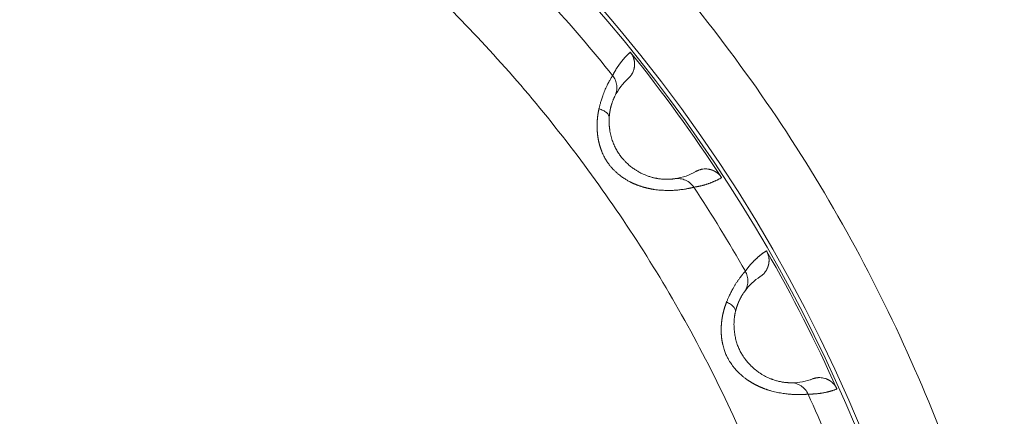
# Model space of a CAD drawing. Header units: millimetres. Extents: x 51337 to 61814, y -21781 to -12277.
# Tile 242 of 256: x 59270 to 59296, y -20698 to -20688. Entities that reach past the tile are written whole.
import ezdxf

# ---------------------------------------------------------------- set-up
doc = ezdxf.new("R2010")
doc.units = ezdxf.units.MM
doc.header["$LTSCALE"] = 0.3175
doc.layers.add('1轮廓实线层', color=7, linetype='Continuous', lineweight=18)

msp = doc.modelspace()

# ---------------------------------------------------------------- linework, layer by layer
at = {"layer": '1轮廓实线层'}
for p, q in [((59287.56041, -20692.22667), (59287.46738, -20692.24328)), ((59288.00532, -20692.05486), (59287.951, -20692.08507)), ((59289.621, -20694.82001), (59289.67624, -20694.78271)), ((59289.26495, -20695.17569), (59289.26523, -20695.17529)), ((59290.56609, -20697.5421), (59290.47158, -20697.54399)), ((59291.03155, -20697.44216), (59290.97192, -20697.46391))]:
    msp.add_line(p, q, dxfattribs=at)
for radius, start, end in [(117.32051, 300.7584308, 103.5504853), (40, 288.773642, 251.226405), (39.90067, 289.520584, 109.999747)]:
    msp.add_arc((59255.29339, -20713.97664), radius, start, end, dxfattribs=at)
for points, degree, knots in [([(59255.29339, -20663.97664), (59256.8034, -20663.97664), (59258.31341, -20664.04509), (59261.32105, -20664.31834), (59262.81868, -20664.52313), (59265.78926, -20665.06737), (59267.26222, -20665.40682), (59270.17137, -20666.21761), (59271.60758, -20666.68893), (59274.43144, -20667.7596), (59275.81911, -20668.35894), (59278.53453, -20669.68071), (59279.86228, -20670.40314), (59282.44697, -20671.96518), (59283.7039, -20672.80478), (59286.13667, -20674.59426), (59287.31248, -20675.54414), (59289.57336, -20677.54639), (59290.65841, -20678.59876), (59292.72886, -20680.79735), (59293.71425, -20681.94358), (59295.57728, -20684.32048), (59296.45492, -20685.55116), (59298.09526, -20688.08688), (59298.85795, -20689.39192), (59300.26213, -20692.06565), (59300.90362, -20693.43434), (59302.06014, -20696.22415), (59302.57516, -20697.64527), (59303.47452, -20700.52827), (59303.85885, -20701.99016), (59304.49367, -20704.94271), (59304.74416, -20706.43337), (59305.10924, -20709.43125), (59305.22383, -20710.93847), (59305.31618, -20713.95708), (59305.29393, -20715.46848), (59305.11278, -20718.48307), (59304.95388, -20719.98626), (59304.50072, -20722.9721), (59304.20647, -20724.45474), (59303.48502, -20727.38733), (59303.05783, -20728.83727), (59302.07401, -20731.69256), (59301.51738, -20733.0979), (59300.27925, -20735.85247), (59299.59776, -20737.20168), (59298.11549, -20739.83293), (59297.31472, -20741.11495), (59295.60046, -20743.60129), (59294.68698, -20744.80561), (59292.75479, -20747.12665), (59291.7361, -20748.24337), (59289.60184, -20750.38008), (59288.48628, -20751.40006), (59286.16745, -20753.3349), (59284.96418, -20754.24976), (59282.47981, -20755.96686), (59281.1987, -20756.7691), (59278.56916, -20758.25438), (59277.22072, -20758.93742), (59274.46758, -20760.1787), (59273.06287, -20760.73694), (59270.20872, -20761.72403), (59268.75927, -20762.15288), (59267.29339, -20762.51529)], 3, [0, 0, 0, 0, 0.03125, 0.03125, 0.0625, 0.0625, 0.09375, 0.09375, 0.125, 0.125, 0.15625, 0.15625, 0.1875, 0.1875, 0.21875, 0.21875, 0.25, 0.25, 0.28125, 0.28125, 0.3125, 0.3125, 0.34375, 0.34375, 0.375, 0.375, 0.40625, 0.40625, 0.4375, 0.4375, 0.46875, 0.46875, 0.5, 0.5, 0.53125, 0.53125, 0.5625, 0.5625, 0.59375, 0.59375, 0.625, 0.625, 0.65625, 0.65625, 0.6875, 0.6875, 0.71875, 0.71875, 0.75, 0.75, 0.78125, 0.78125, 0.8125, 0.8125, 0.84375, 0.84375, 0.875, 0.875, 0.90625, 0.90625, 0.9375, 0.9375, 0.96875, 0.96875, 1, 1, 1, 1]), ([(59267.29339, -20754.11934), (59268.48559, -20753.76295), (59269.6619, -20753.35342), (59271.97343, -20752.4313), (59273.10863, -20751.91873), (59275.32894, -20750.79459), (59276.41404, -20750.18304), (59278.52551, -20748.8658), (59279.55189, -20748.16012), (59281.53778, -20746.66022), (59282.49729, -20745.86602), (59284.34185, -20744.19537), (59285.22689, -20743.31894), (59286.91547, -20741.49079), (59287.71902, -20740.53908), (59289.23824, -20738.56794), (59289.95391, -20737.5485), (59291.29172, -20735.45), (59291.91384, -20734.37093), (59293.05962, -20732.16171), (59293.58326, -20731.03156), (59294.52791, -20728.72916), (59294.94892, -20727.5569), (59295.68496, -20725.17957), (59295.99999, -20723.9745), (59296.52157, -20721.54111), (59296.72813, -20720.31279), (59297.03112, -20717.84265), (59297.12756, -20716.60082), (59297.20956, -20714.11351), (59297.19512, -20712.86803), (59297.05548, -20710.38328), (59296.93028, -20709.14403), (59296.57009, -20706.68157), (59296.33512, -20705.45837), (59295.75726, -20703.03772), (59295.41437, -20701.84028), (59294.62342, -20699.48066), (59294.17534, -20698.31848), (59293.17757, -20696.03859), (59292.62786, -20694.92089), (59291.43118, -20692.73883), (59290.7842, -20691.67447), (59289.39811, -20689.60755), (59288.65899, -20688.60498), (59287.09448, -20686.66959), (59286.26909, -20685.73676), (59284.53857, -20683.94826), (59283.63345, -20683.09257), (59281.75066, -20681.46514), (59280.77299, -20680.69339), (59278.75286, -20679.23995), (59277.7104, -20678.55825), (59275.56895, -20677.29032), (59274.46997, -20676.70408), (59272.22419, -20675.63173), (59271.07741, -20675.1456), (59268.74513, -20674.27733), (59267.55963, -20673.89518), (59265.15934, -20673.23787), (59263.94455, -20672.96272), (59261.4953, -20672.52159), (59260.26084, -20672.35562), (59257.78205, -20672.13418), (59256.53772, -20672.07871), (59255.29339, -20672.07871)], 3, [0, 0, 0, 0, 0.03125, 0.03125, 0.0625, 0.0625, 0.09375, 0.09375, 0.125, 0.125, 0.15625, 0.15625, 0.1875, 0.1875, 0.21875, 0.21875, 0.25, 0.25, 0.28125, 0.28125, 0.3125, 0.3125, 0.34375, 0.34375, 0.375, 0.375, 0.40625, 0.40625, 0.4375, 0.4375, 0.46875, 0.46875, 0.5, 0.5, 0.53125, 0.53125, 0.5625, 0.5625, 0.59375, 0.59375, 0.625, 0.625, 0.65625, 0.65625, 0.6875, 0.6875, 0.71875, 0.71875, 0.75, 0.75, 0.78125, 0.78125, 0.8125, 0.8125, 0.84375, 0.84375, 0.875, 0.875, 0.90625, 0.90625, 0.9375, 0.9375, 0.96875, 0.96875, 1, 1, 1, 1]), ([(59285.84345, -20689.56796), (59285.84667, -20689.56135), (59285.85313, -20689.54812), (59285.86303, -20689.52849), (59285.87312, -20689.50898), (59285.88341, -20689.48961), (59285.8939, -20689.47038), (59285.90458, -20689.45128), (59285.91546, -20689.43233), (59285.92654, -20689.4135), (59285.93781, -20689.39482), (59285.94929, -20689.37627), (59285.96096, -20689.35787), (59285.97284, -20689.33959), (59285.98491, -20689.32146), (59285.99718, -20689.30347), (59286.00966, -20689.28561), (59286.02233, -20689.26789), (59286.03521, -20689.25031), (59286.04828, -20689.23287), (59286.06156, -20689.21557), (59286.07504, -20689.19841), (59286.08872, -20689.18139), (59286.1026, -20689.16451), (59286.11669, -20689.14776), (59286.13098, -20689.13116), (59286.14547, -20689.1147), (59286.16016, -20689.09838), (59286.17506, -20689.0822), (59286.19016, -20689.06616), (59286.20547, -20689.05027), (59286.22098, -20689.03452), (59286.2367, -20689.0189), (59286.25262, -20689.00343), (59286.26875, -20688.98811), (59286.28507, -20688.97292), (59286.2961, -20688.96293), (59286.30163, -20688.95793)], 3, [0, 0, 0, 0, 0.02695909, 0.0540129, 0.08116142, 0.10840469, 0.13574271, 0.16317548, 0.19070304, 0.21832537, 0.24604251, 0.27385446, 0.30176123, 0.32976284, 0.35785929, 0.3860506, 0.41433678, 0.44271784, 0.47119379, 0.49976465, 0.52843042, 0.55719112, 0.58604675, 0.61499733, 0.64404287, 0.67318338, 0.70241887, 0.73174935, 0.76117484, 0.79069533, 0.82031085, 0.8500214, 0.87982699, 0.90972764, 0.93972335, 0.96981413, 1, 1, 1, 1]), ([(59286.30163, -20688.95793), (59286.35866, -20689.02867), (59286.41842, -20689.20981), (59286.4107, -20689.31151), (59286.40692, -20689.36129), (59286.39222, -20689.41186), (59286.35253, -20689.54843), (59286.24634, -20689.64398)], 2, [0, 0, 0, 0.25, 0.5, 0.5, 0.75, 0.75, 1, 1, 1]), ([(59285.84345, -20689.56796), (59285.8432, -20689.56824), (59285.8427, -20689.56882), (59285.84177, -20689.57), (59285.84066, -20689.57148), (59285.83934, -20689.57331), (59285.83779, -20689.57551), (59285.83599, -20689.57814), (59285.83392, -20689.58123), (59285.83156, -20689.58482), (59285.82888, -20689.58894), (59285.82587, -20689.59365), (59285.8225, -20689.59898), (59285.81876, -20689.60499), (59285.81462, -20689.61171), (59285.81007, -20689.61919), (59285.8051, -20689.62747), (59285.79968, -20689.63661), (59285.79085, -20689.65174), (59285.7769, -20689.67592), (59285.75552, -20689.7139), (59285.72864, -20689.76371), (59285.69842, -20689.82273), (59285.66745, -20689.88773), (59285.6385, -20689.95382), (59285.6112, -20690.0217), (59285.5879, -20690.08552), (59285.56843, -20690.14331), (59285.55241, -20690.19358), (59285.53805, -20690.24135), (59285.52528, -20690.28625), (59285.51402, -20690.32797), (59285.50417, -20690.36624), (59285.4956, -20690.40079), (59285.49031, -20690.42275), (59285.48785, -20690.433)], 3, [0, 0, 0, 0, 0.01071754, 0.02203092, 0.03393746, 0.04643449, 0.05951945, 0.07318978, 0.08744306, 0.1022769, 0.11768902, 0.1336772, 0.15023929, 0.1673732, 0.18507685, 0.20334818, 0.22218509, 0.24158542, 0.26154691, 0.312327, 0.37160412, 0.4392434, 0.5150676, 0.58163483, 0.64470891, 0.70430254, 0.76044006, 0.80090573, 0.83825972, 0.87255911, 0.90385888, 0.93221013, 0.95765864, 0.98024414, 1, 1, 1, 1]), ([(59285.84345, -20689.56796), (59285.87133, -20689.60278), (59285.8956, -20689.64279), (59285.92317, -20689.70824), (59285.9309, -20689.73093), (59285.94305, -20689.77745), (59285.94746, -20689.80127), (59285.95279, -20689.8493), (59285.95369, -20689.8735), (59285.95203, -20689.92153), (59285.94946, -20689.94535), (59285.93689, -20690.01519), (59285.92197, -20690.05949), (59285.90238, -20690.09949)], 3, [0, 0, 0, 0, 0.25, 0.25, 0.375, 0.375, 0.5, 0.5, 0.625, 0.625, 0.75, 0.75, 1, 1, 1, 1]), ([(59285.75347, -20690.65083), (59285.75378, -20690.64663), (59285.75441, -20690.63824), (59285.75546, -20690.62587), (59285.75659, -20690.6137), (59285.75779, -20690.60174), (59285.75906, -20690.58999), (59285.76039, -20690.57844), (59285.76179, -20690.56709), (59285.76325, -20690.55594), (59285.76476, -20690.545), (59285.76632, -20690.53425), (59285.76793, -20690.52369), (59285.76958, -20690.51333), (59285.77127, -20690.50317), (59285.77299, -20690.49319), (59285.77475, -20690.4834), (59285.77654, -20690.4738), (59285.77836, -20690.46438), (59285.7802, -20690.45515), (59285.78206, -20690.44609), (59285.78394, -20690.43722), (59285.78584, -20690.42852), (59285.78775, -20690.42), (59285.78967, -20690.41166), (59285.7916, -20690.40348), (59285.79353, -20690.39547), (59285.79547, -20690.38764), (59285.79741, -20690.37996), (59285.79936, -20690.37246), (59285.8013, -20690.36511), (59285.80323, -20690.35792), (59285.80516, -20690.35089), (59285.80709, -20690.34402), (59285.809, -20690.3373), (59285.81091, -20690.33073), (59285.8128, -20690.32432), (59285.81468, -20690.31805), (59285.81655, -20690.31192), (59285.8184, -20690.30594), (59285.82023, -20690.30011), (59285.82205, -20690.29441), (59285.82385, -20690.28885), (59285.82563, -20690.28343), (59285.82738, -20690.27814), (59285.82912, -20690.27298), (59285.83083, -20690.26795), (59285.83527, -20690.25508), (59285.84297, -20690.23364), (59285.85416, -20690.20456), (59285.86632, -20690.17516), (59285.87651, -20690.15228), (59285.88424, -20690.13577), (59285.88959, -20690.12474), (59285.89383, -20690.11624), (59285.89709, -20690.10984), (59285.8995, -20690.10517), (59285.90123, -20690.1018), (59285.90201, -20690.10023), (59285.90238, -20690.09949)], 3, [0, 0, 0, 0, 0.0114008, 0.02273719, 0.03401028, 0.04522103, 0.05637026, 0.06745862, 0.07848665, 0.08945476, 0.10036322, 0.11121222, 0.12200185, 0.13273207, 0.1434028, 0.15401386, 0.16456498, 0.17505584, 0.18548607, 0.19585522, 0.20616281, 0.21640828, 0.22659108, 0.23671057, 0.2467661, 0.256757, 0.26668254, 0.27654199, 0.28633461, 0.29605961, 0.30571622, 0.31530363, 0.32482104, 0.33426763, 0.34364258, 0.35294507, 0.36217427, 0.37132935, 0.38040949, 0.38941387, 0.39834166, 0.40719205, 0.41596423, 0.42465739, 0.43327074, 0.44180349, 0.45025487, 0.45862409, 0.50771784, 0.5670267, 0.63689681, 0.71769997, 0.76814187, 0.81534828, 0.85922966, 0.8997056, 0.93670309, 0.97015512, 1, 1, 1, 1]), ([(59285.48785, -20690.433), (59285.48662, -20690.43856), (59285.48416, -20690.44964), (59285.48065, -20690.46638), (59285.47727, -20690.48315), (59285.47403, -20690.49996), (59285.47093, -20690.51682), (59285.46798, -20690.53371), (59285.46517, -20690.55063), (59285.4625, -20690.56759), (59285.45998, -20690.58458), (59285.4576, -20690.60159), (59285.45536, -20690.61864), (59285.45327, -20690.63571), (59285.45132, -20690.6528), (59285.44952, -20690.66991), (59285.44786, -20690.68704), (59285.44635, -20690.70419), (59285.44498, -20690.72135), (59285.44376, -20690.73853), (59285.44269, -20690.75571), (59285.44176, -20690.77291), (59285.44098, -20690.79011), (59285.44034, -20690.80732), (59285.43986, -20690.82453), (59285.43952, -20690.84174), (59285.43933, -20690.85895), (59285.43928, -20690.87616), (59285.43939, -20690.89336), (59285.43964, -20690.91055), (59285.44005, -20690.92774), (59285.4406, -20690.94491), (59285.4413, -20690.96207), (59285.44215, -20690.97921), (59285.44315, -20690.99634), (59285.44431, -20691.01345), (59285.44561, -20691.03053), (59285.44706, -20691.04759), (59285.44867, -20691.06463), (59285.45042, -20691.08164), (59285.45233, -20691.09862), (59285.45439, -20691.11557), (59285.4566, -20691.13248), (59285.45896, -20691.14936), (59285.46147, -20691.1662), (59285.46414, -20691.183), (59285.46696, -20691.19976), (59285.46993, -20691.21648), (59285.47306, -20691.23315), (59285.47634, -20691.24977), (59285.47977, -20691.26634), (59285.48336, -20691.28286), (59285.4871, -20691.29933), (59285.491, -20691.31574), (59285.49505, -20691.3321), (59285.49925, -20691.34839), (59285.50362, -20691.36463), (59285.50813, -20691.3808), (59285.5128, -20691.39691), (59285.51763, -20691.41294), (59285.52261, -20691.42891), (59285.52775, -20691.44481), (59285.53305, -20691.46064), (59285.5385, -20691.47639), (59285.54411, -20691.49206), (59285.54988, -20691.50765), (59285.5558, -20691.52317), (59285.57585, -20691.57403), (59285.61187, -20691.65434), (59285.66813, -20691.75639), (59285.72428, -20691.84193), (59285.77801, -20691.91237), (59285.827, -20691.96936), (59285.87532, -20692.02077), (59285.92464, -20692.06885), (59285.9771, -20692.11522), (59286.02779, -20692.15631), (59286.07615, -20692.19249), (59286.12169, -20692.22418), (59286.164, -20692.25172), (59286.20273, -20692.27546), (59286.2376, -20692.29569), (59286.26837, -20692.31269), (59286.29485, -20692.3267), (59286.31688, -20692.33794), (59286.33435, -20692.34656), (59286.34716, -20692.35272), (59286.36031, -20692.35886), (59286.37544, -20692.36562), (59286.39412, -20692.37381), (59286.4129, -20692.38181), (59286.43178, -20692.38964), (59286.45075, -20692.39728), (59286.4698, -20692.40474), (59286.48895, -20692.41202), (59286.50818, -20692.41912), (59286.52749, -20692.42603), (59286.54687, -20692.43276), (59286.56633, -20692.43931), (59286.58586, -20692.44566), (59286.60546, -20692.45183), (59286.62512, -20692.45782), (59286.64484, -20692.46361), (59286.66462, -20692.46922), (59286.68445, -20692.47463), (59286.70434, -20692.47986), (59286.72428, -20692.48489), (59286.74427, -20692.48972), (59286.76432, -20692.49436), (59286.78441, -20692.4988), (59286.80455, -20692.50305), (59286.82473, -20692.50709), (59286.84496, -20692.51093), (59286.86523, -20692.51457), (59286.88552, -20692.51802), (59286.90583, -20692.52126), (59286.94598, -20692.52727), (59287.00572, -20692.53482), (59287.08386, -20692.54194), (59287.16051, -20692.54652), (59287.23507, -20692.54893), (59287.30715, -20692.54949), (59287.37662, -20692.5483), (59287.42785, -20692.54645), (59287.46657, -20692.54419), (59287.49781, -20692.54186), (59287.53958, -20692.53814), (59287.59052, -20692.53265), (59287.64831, -20692.52518), (59287.70308, -20692.51685), (59287.74766, -20692.50925), (59287.77791, -20692.50371), (59287.8, -20692.49963), (59287.81799, -20692.49637), (59287.83495, -20692.4931), (59287.85037, -20692.49001), (59287.86434, -20692.48709), (59287.87692, -20692.48436), (59287.88819, -20692.48182), (59287.89823, -20692.47947), (59287.9071, -20692.47731), (59287.91489, -20692.47534), (59287.92166, -20692.47355), (59287.9275, -20692.47193), (59287.93247, -20692.47048), (59287.93664, -20692.46917), (59287.94009, -20692.46801), (59287.94288, -20692.46698), (59287.94507, -20692.46606), (59287.94676, -20692.46524), (59287.94753, -20692.46474), (59287.94791, -20692.4645)], 3, [0, 0, 0, 0, 0.00396949, 0.00792271, 0.01186003, 0.01578181, 0.01968837, 0.02358008, 0.02745725, 0.0313202, 0.03516926, 0.03900472, 0.04282688, 0.04663604, 0.05043246, 0.05421644, 0.05798822, 0.06174807, 0.06549624, 0.06923297, 0.07295849, 0.07667303, 0.08037682, 0.08407006, 0.08775297, 0.09142573, 0.09508856, 0.09874162, 0.10238511, 0.1060192, 0.10964406, 0.11325986, 0.11686675, 0.12046488, 0.1240544, 0.12763547, 0.1312082, 0.13477275, 0.13832923, 0.14187778, 0.14541851, 0.14895154, 0.15247698, 0.15599495, 0.15950555, 0.16300889, 0.16650507, 0.1699942, 0.17347637, 0.1769517, 0.18042028, 0.18388221, 0.18733759, 0.19078653, 0.1942291, 0.19766542, 0.20109558, 0.20451967, 0.20793779, 0.21135004, 0.21475652, 0.21815732, 0.22155254, 0.22494229, 0.22832666, 0.23170577, 0.23507971, 0.2384486, 0.26502367, 0.28858213, 0.30926629, 0.32719576, 0.34242456, 0.35495638, 0.37010786, 0.38432111, 0.39758013, 0.40987007, 0.42117585, 0.43148202, 0.44077334, 0.44903524, 0.45625408, 0.46241746, 0.46751438, 0.47153548, 0.47447326, 0.47632223, 0.48054165, 0.48477243, 0.48901473, 0.4932687, 0.49753453, 0.50181238, 0.50610245, 0.51040495, 0.51472008, 0.51904808, 0.52338918, 0.52774365, 0.53211174, 0.53649376, 0.54088998, 0.54530077, 0.54972665, 0.55416822, 0.55862608, 0.56310086, 0.56759318, 0.57210371, 0.5766331, 0.58118203, 0.58575112, 0.59034034, 0.59494933, 0.59957776, 0.60422533, 0.622501, 0.6410032, 0.65970204, 0.67856197, 0.69757309, 0.71674304, 0.73607139, 0.74201651, 0.75161379, 0.76490258, 0.7819314, 0.80275304, 0.82690071, 0.84607373, 0.86019506, 0.86921539, 0.87888546, 0.88827987, 0.8973966, 0.90623394, 0.91479042, 0.92306479, 0.93105596, 0.93876294, 0.94618481, 0.95332069, 0.9601697, 0.96673093, 0.97300347, 0.97898633, 0.98467851, 0.99007894, 0.99518648, 1, 1, 1, 1]), ([(59285.75347, -20690.65083), (59285.75486, -20690.6316), (59285.74602, -20690.59024), (59285.69186, -20690.52718), (59285.60109, -20690.47185), (59285.52585, -20690.44411), (59285.48785, -20690.433)], 3, [0, 0, 0, 0, 0.24769377, 0.50189629, 0.75609882, 1, 1, 1, 1]), ([(59287.46063, -20692.2442), (59287.46001, -20692.24429), (59287.45874, -20692.24448), (59287.45643, -20692.24483), (59287.45371, -20692.24526), (59287.45052, -20692.24577), (59287.4468, -20692.24636), (59287.4425, -20692.24702), (59287.43757, -20692.24776), (59287.43194, -20692.24857), (59287.42247, -20692.24987), (59287.40764, -20692.25175), (59287.38523, -20692.25416), (59287.36266, -20692.25612), (59287.34075, -20692.25762), (59287.32007, -20692.25874), (59287.29647, -20692.25963), (59287.26976, -20692.26016), (59287.23979, -20692.26017), (59287.20643, -20692.25947), (59287.16957, -20692.25783), (59287.12873, -20692.25496), (59287.08442, -20692.25058), (59287.03728, -20692.24447), (59286.99738, -20692.23804), (59286.96458, -20692.23196), (59286.93772, -20692.22653), (59286.90529, -20692.21928), (59286.86715, -20692.20971), (59286.81204, -20692.19406), (59286.74463, -20692.17139), (59286.67059, -20692.14141), (59286.60716, -20692.11204), (59286.55431, -20692.0849), (59286.51187, -20692.06127), (59286.47961, -20692.04217), (59286.43593, -20692.01514), (59286.3721, -20691.97243), (59286.28879, -20691.90872), (59286.21478, -20691.84335), (59286.16374, -20691.79253), (59286.12609, -20691.75221), (59286.09291, -20691.71427), (59286.05684, -20691.66933), (59286.02375, -20691.62428), (59285.9922, -20691.57739), (59285.96199, -20691.52821), (59285.933, -20691.47629), (59285.90613, -20691.42329), (59285.88078, -20691.36798), (59285.85685, -20691.30976), (59285.83437, -20691.24799), (59285.81391, -20691.18351), (59285.79573, -20691.11648), (59285.78011, -20691.04707), (59285.77007, -20690.99084), (59285.76391, -20690.94859), (59285.76037, -20690.92087), (59285.75735, -20690.89324), (59285.75484, -20690.8657), (59285.75285, -20690.83828), (59285.75137, -20690.81098), (59285.75042, -20690.78383), (59285.74998, -20690.75683), (59285.75005, -20690.73), (59285.75065, -20690.70337), (59285.75174, -20690.6769), (59285.75289, -20690.65954), (59285.75347, -20690.65083)], 3, [0, 0, 0, 0, 0.00751197, 0.01531793, 0.02341576, 0.03180325, 0.04047812, 0.04943801, 0.0586804, 0.06820264, 0.07800187, 0.10242302, 0.12645154, 0.1500849, 0.16454662, 0.17970674, 0.19553419, 0.21199468, 0.22905127, 0.24666477, 0.26479462, 0.28340031, 0.30295506, 0.32206645, 0.3407609, 0.34874699, 0.35858432, 0.37023099, 0.38363919, 0.39876451, 0.42719923, 0.45186305, 0.47298737, 0.49068842, 0.50502157, 0.51601498, 0.52368322, 0.55004226, 0.58294232, 0.61442482, 0.63503837, 0.64482133, 0.66180282, 0.67826906, 0.69423864, 0.7097287, 0.72673916, 0.74375908, 0.76078271, 0.77780123, 0.79613127, 0.81507832, 0.83464802, 0.8548515, 0.8757079, 0.89724898, 0.90566334, 0.91409053, 0.92253391, 0.93099722, 0.93948456, 0.94800046, 0.95654983, 0.96513801, 0.97377074, 0.9824542, 0.99119496, 1, 1, 1, 1]), ([(59288.66966, -20692.21725), (59288.6632, -20692.22096), (59288.6503, -20692.22836), (59288.6308, -20692.23919), (59288.61124, -20692.2498), (59288.59161, -20692.26016), (59288.57191, -20692.27028), (59288.55213, -20692.28017), (59288.53228, -20692.28981), (59288.51237, -20692.29922), (59288.49238, -20692.30839), (59288.47231, -20692.31733), (59288.45218, -20692.32602), (59288.43198, -20692.33448), (59288.4117, -20692.3427), (59288.39136, -20692.35069), (59288.37094, -20692.35844), (59288.35045, -20692.36596), (59288.3299, -20692.37324), (59288.30927, -20692.38029), (59288.28857, -20692.3871), (59288.2678, -20692.39368), (59288.24697, -20692.40002), (59288.22606, -20692.40613), (59288.20508, -20692.41201), (59288.18404, -20692.41766), (59288.16292, -20692.42307), (59288.14174, -20692.42826), (59288.12048, -20692.43321), (59288.09916, -20692.43793), (59288.07777, -20692.44242), (59288.0563, -20692.44668), (59288.03477, -20692.45071), (59288.01317, -20692.45451), (59287.9915, -20692.45808), (59287.96977, -20692.46143), (59287.95519, -20692.46348), (59287.94791, -20692.4645)], 3, [0, 0, 0, 0, 0.03018538, 0.06027571, 0.09027099, 0.12017124, 0.14997646, 0.17968667, 0.20930188, 0.23882209, 0.26824731, 0.29757756, 0.32681285, 0.35595319, 0.38499859, 0.41394906, 0.44280461, 0.47156525, 0.50023099, 0.52880184, 0.55727783, 0.58565894, 0.61394521, 0.64213663, 0.67023323, 0.698235, 0.72614198, 0.75395415, 0.78167155, 0.80929417, 0.83682204, 0.86425516, 0.89159354, 0.91883721, 0.94598616, 0.97304042, 1, 1, 1, 1]), ([(59288.66966, -20692.21725), (59288.6677, -20692.21429), (59288.66377, -20692.20835), (59288.65763, -20692.19958), (59288.65129, -20692.19092), (59288.64474, -20692.18236), (59288.63799, -20692.17393), (59288.63105, -20692.16562), (59288.6239, -20692.15744), (59288.61657, -20692.14941), (59288.60905, -20692.14152), (59288.60134, -20692.13379), (59288.59346, -20692.12622), (59288.5854, -20692.11881), (59288.57718, -20692.11158), (59288.5688, -20692.10452), (59288.56027, -20692.09765), (59288.55158, -20692.09097), (59288.54276, -20692.08448), (59288.5338, -20692.07819), (59288.52472, -20692.07211), (59288.51551, -20692.06623), (59288.50619, -20692.06056), (59288.49677, -20692.05511), (59288.48725, -20692.04987), (59288.47764, -20692.04486), (59288.46795, -20692.04006), (59288.45818, -20692.03549), (59288.44835, -20692.03114), (59288.43846, -20692.02702), (59288.42852, -20692.02312), (59288.41854, -20692.01946), (59288.40853, -20692.01602), (59288.39848, -20692.0128), (59288.38842, -20692.00981), (59288.37835, -20692.00705), (59288.36514, -20692.00372), (59288.34274, -20691.99879), (59288.30493, -20691.99276), (59288.24892, -20691.98919), (59288.19911, -20691.99248), (59288.16196, -20691.99842), (59288.14231, -20692.00236), (59288.1223, -20692.00722), (59288.10202, -20692.01305), (59288.08156, -20692.0199), (59288.06101, -20692.02777), (59288.04048, -20692.03672), (59288.02003, -20692.04668), (59288.00672, -20692.05414), (59288.00002, -20692.0579)], 3, [0, 0, 0, 0, 0.014049, 0.02814954, 0.04229821, 0.05649152, 0.07072592, 0.08499779, 0.09930344, 0.11363914, 0.1280011, 0.14238548, 0.15678841, 0.17120599, 0.18563428, 0.20006931, 0.21450713, 0.22894375, 0.24337519, 0.25779746, 0.2722066, 0.28659865, 0.30096968, 0.31531578, 0.32963309, 0.34391778, 0.35816606, 0.37237419, 0.38653851, 0.4006554, 0.41472131, 0.42873276, 0.44268635, 0.45657877, 0.47040677, 0.4841672, 0.497857, 0.52428196, 0.57481562, 0.64903161, 0.74569237, 0.77133401, 0.79774477, 0.82488068, 0.85269392, 0.88113292, 0.91014264, 0.93966484, 0.96963844, 1, 1, 1, 1]), ([(59287.46063, -20692.2442), (59287.50473, -20692.23793), (59287.55146, -20692.23743), (59287.62177, -20692.24706), (59287.64522, -20692.25197), (59287.6914, -20692.26523), (59287.71414, -20692.27358), (59287.75817, -20692.29348), (59287.77946, -20692.30504), (59287.81995, -20692.33097), (59287.83914, -20692.34533), (59287.89286, -20692.39178), (59287.92342, -20692.42722), (59287.94791, -20692.4645)], 3, [0, 0, 0, 0, 0.25, 0.25, 0.375, 0.375, 0.5, 0.5, 0.625, 0.625, 0.75, 0.75, 1, 1, 1, 1]), ([(59289.28569, -20694.64756), (59289.2899, -20694.64153), (59289.29835, -20694.62947), (59289.3112, -20694.61163), (59289.32422, -20694.59394), (59289.33741, -20694.57642), (59289.35078, -20694.55907), (59289.36431, -20694.54188), (59289.37803, -20694.52486), (59289.39191, -20694.508), (59289.40597, -20694.49131), (59289.42021, -20694.47479), (59289.43462, -20694.45843), (59289.44921, -20694.44224), (59289.46397, -20694.42622), (59289.4789, -20694.41037), (59289.49402, -20694.39468), (59289.50931, -20694.37916), (59289.52477, -20694.36381), (59289.54042, -20694.34863), (59289.55624, -20694.33362), (59289.57223, -20694.31878), (59289.58841, -20694.30411), (59289.60476, -20694.28961), (59289.62129, -20694.27528), (59289.638, -20694.26111), (59289.65489, -20694.24712), (59289.67196, -20694.2333), (59289.6892, -20694.21965), (59289.70663, -20694.20618), (59289.72423, -20694.19287), (59289.74202, -20694.17974), (59289.75999, -20694.16678), (59289.77813, -20694.15399), (59289.79646, -20694.14137), (59289.81496, -20694.12892), (59289.82741, -20694.12079), (59289.83365, -20694.11671)], 3, [0, 0, 0, 0, 0.02695909, 0.0540129, 0.08116142, 0.10840469, 0.13574271, 0.16317549, 0.19070304, 0.21832538, 0.24604252, 0.27385446, 0.30176124, 0.32976284, 0.35785929, 0.3860506, 0.41433678, 0.44271784, 0.4711938, 0.49976465, 0.52843042, 0.55719112, 0.58604675, 0.61499734, 0.64404288, 0.67318339, 0.70241888, 0.73174936, 0.76117484, 0.79069533, 0.82031085, 0.8500214, 0.87982699, 0.90972764, 0.93972335, 0.96981413, 1, 1, 1, 1]), ([(59289.83365, -20694.11671), (59289.87891, -20694.1955), (59289.9096, -20694.38376), (59289.88607, -20694.483), (59289.87455, -20694.53157), (59289.85212, -20694.57923), (59289.79156, -20694.7079), (59289.67172, -20694.78566)], 2, [0, 0, 0, 0.25, 0.5, 0.5, 0.75, 0.75, 1, 1, 1]), ([(59289.28569, -20694.64756), (59289.2854, -20694.6478), (59289.28481, -20694.64829), (59289.28371, -20694.64931), (59289.28238, -20694.65059), (59289.28079, -20694.65219), (59289.27892, -20694.65413), (59289.27673, -20694.65645), (59289.2742, -20694.65917), (59289.2713, -20694.66234), (59289.26801, -20694.666), (59289.2643, -20694.67018), (59289.26014, -20694.67492), (59289.2555, -20694.68026), (59289.25037, -20694.68625), (59289.24471, -20694.69293), (59289.2385, -20694.70033), (59289.23171, -20694.70851), (59289.22062, -20694.72207), (59289.20306, -20694.74378), (59289.17601, -20694.77794), (59289.14167, -20694.82294), (59289.10259, -20694.8765), (59289.06183, -20694.93586), (59289.0229, -20694.9966), (59288.98531, -20695.05938), (59288.95232, -20695.11877), (59288.92405, -20695.1728), (59288.90036, -20695.21994), (59288.87871, -20695.26488), (59288.85907, -20695.30723), (59288.84142, -20695.34667), (59288.8257, -20695.38293), (59288.81183, -20695.41572), (59288.80318, -20695.43658), (59288.79914, -20695.44632)], 3, [0, 0, 0, 0, 0.0107177, 0.02203123, 0.03393788, 0.04643501, 0.05952004, 0.07319044, 0.08744375, 0.10227761, 0.11768973, 0.13367789, 0.15023994, 0.16737379, 0.18507736, 0.20334859, 0.22218538, 0.24158557, 0.2615469, 0.31232616, 0.371603, 0.43924257, 0.5150676, 0.58163461, 0.64470863, 0.70430233, 0.76044006, 0.80090573, 0.83825972, 0.8725591, 0.90385887, 0.93221011, 0.95765863, 0.98024414, 1, 1, 1, 1]), ([(59289.28569, -20694.64756), (59289.30778, -20694.68631), (59289.32549, -20694.72962), (59289.34249, -20694.79858), (59289.34657, -20694.8222), (59289.35128, -20694.87005), (59289.35192, -20694.89427), (59289.34967, -20694.94253), (59289.34678, -20694.96658), (59289.33762, -20695.01376), (59289.33136, -20695.03689), (59289.30801, -20695.1039), (59289.28635, -20695.14531), (59289.26074, -20695.18176)], 3, [0, 0, 0, 0, 0.25, 0.25, 0.375, 0.375, 0.5, 0.5, 0.625, 0.625, 0.75, 0.75, 1, 1, 1, 1]), ([(59289.02742, -20695.70302), (59289.02839, -20695.69891), (59289.03032, -20695.69073), (59289.03329, -20695.67868), (59289.0363, -20695.66683), (59289.03936, -20695.65521), (59289.04245, -20695.6438), (59289.04558, -20695.6326), (59289.04874, -20695.62161), (59289.05192, -20695.61083), (59289.05512, -20695.60026), (59289.05834, -20695.58988), (59289.06158, -20695.57971), (59289.06483, -20695.56974), (59289.06809, -20695.55996), (59289.07136, -20695.55037), (59289.07463, -20695.54098), (59289.0779, -20695.53178), (59289.08116, -20695.52276), (59289.08443, -20695.51393), (59289.08768, -20695.50528), (59289.09093, -20695.49681), (59289.09416, -20695.48851), (59289.09738, -20695.4804), (59289.10058, -20695.47245), (59289.10377, -20695.46468), (59289.10693, -20695.45708), (59289.11007, -20695.44964), (59289.11319, -20695.44236), (59289.11628, -20695.43525), (59289.11935, -20695.4283), (59289.12239, -20695.4215), (59289.12539, -20695.41486), (59289.12837, -20695.40838), (59289.13131, -20695.40204), (59289.13422, -20695.39585), (59289.1371, -20695.38981), (59289.13993, -20695.38391), (59289.14274, -20695.37815), (59289.1455, -20695.37254), (59289.14822, -20695.36706), (59289.15091, -20695.36171), (59289.15355, -20695.3565), (59289.15616, -20695.35143), (59289.15872, -20695.34648), (59289.16124, -20695.34165), (59289.16372, -20695.33695), (59289.17011, -20695.32494), (59289.18108, -20695.30496), (59289.19668, -20695.27799), (59289.21329, -20695.25086), (59289.22693, -20695.22985), (59289.23715, -20695.21476), (59289.24416, -20695.20469), (59289.24968, -20695.19696), (59289.2539, -20695.19116), (59289.25701, -20695.18692), (59289.25925, -20695.18386), (59289.26026, -20695.18243), (59289.26074, -20695.18176)], 3, [0, 0, 0, 0, 0.0114003, 0.02273621, 0.03400884, 0.04521916, 0.05636797, 0.06745593, 0.07848358, 0.08945133, 0.10035946, 0.11120814, 0.12199747, 0.13272742, 0.1433979, 0.15400872, 0.16455962, 0.1750503, 0.18548036, 0.19584937, 0.20615683, 0.21640221, 0.22658493, 0.23670436, 0.24675987, 0.25675076, 0.26667632, 0.27653581, 0.2863285, 0.29605359, 0.30571031, 0.31529787, 0.32481544, 0.33426222, 0.34363739, 0.35294012, 0.36216959, 0.37132497, 0.38040543, 0.38941016, 0.39833832, 0.40718911, 0.41596172, 0.42465534, 0.43326917, 0.44180244, 0.45025435, 0.45862414, 0.50771855, 0.56702765, 0.63689757, 0.71770009, 0.76814214, 0.81534866, 0.85923008, 0.89970601, 0.93670342, 0.97015532, 1, 1, 1, 1]), ([(59288.79914, -20695.44632), (59288.79706, -20695.45161), (59288.7929, -20695.46218), (59288.78681, -20695.47816), (59288.78085, -20695.49419), (59288.77502, -20695.51029), (59288.76932, -20695.52646), (59288.76377, -20695.54268), (59288.75834, -20695.55895), (59288.75305, -20695.57528), (59288.7479, -20695.59167), (59288.74289, -20695.6081), (59288.73802, -20695.62459), (59288.73328, -20695.64112), (59288.72868, -20695.65769), (59288.72422, -20695.67431), (59288.71991, -20695.69097), (59288.71573, -20695.70767), (59288.71169, -20695.72441), (59288.7078, -20695.74119), (59288.70405, -20695.75799), (59288.70045, -20695.77483), (59288.69698, -20695.7917), (59288.69366, -20695.8086), (59288.69049, -20695.82552), (59288.68746, -20695.84246), (59288.68458, -20695.85943), (59288.68185, -20695.87642), (59288.67926, -20695.89343), (59288.67682, -20695.91045), (59288.67453, -20695.92748), (59288.67239, -20695.94453), (59288.6704, -20695.96159), (59288.66856, -20695.97865), (59288.66687, -20695.99573), (59288.66533, -20696.0128), (59288.66395, -20696.02988), (59288.66271, -20696.04696), (59288.66163, -20696.06404), (59288.66071, -20696.08111), (59288.65993, -20696.09818), (59288.65931, -20696.11524), (59288.65885, -20696.13229), (59288.65854, -20696.14934), (59288.65839, -20696.16636), (59288.6584, -20696.18337), (59288.65856, -20696.20037), (59288.65888, -20696.21734), (59288.65936, -20696.2343), (59288.66, -20696.25123), (59288.6608, -20696.26813), (59288.66176, -20696.28501), (59288.66288, -20696.30186), (59288.66416, -20696.31868), (59288.6656, -20696.33547), (59288.66721, -20696.35222), (59288.66898, -20696.36894), (59288.67091, -20696.38562), (59288.673, -20696.40226), (59288.67526, -20696.41885), (59288.67768, -20696.43541), (59288.68027, -20696.45191), (59288.68303, -20696.46837), (59288.68595, -20696.48478), (59288.68904, -20696.50114), (59288.69229, -20696.51744), (59288.69572, -20696.53369), (59288.70756, -20696.58706), (59288.73058, -20696.67202), (59288.77018, -20696.78162), (59288.81226, -20696.87489), (59288.85431, -20696.95286), (59288.89378, -20697.01681), (59288.93346, -20697.07516), (59288.97465, -20697.13036), (59289.01921, -20697.18436), (59289.06285, -20697.23287), (59289.10496, -20697.27618), (59289.14498, -20697.3146), (59289.18246, -20697.34842), (59289.217, -20697.37792), (59289.24828, -20697.40336), (59289.27601, -20697.42497), (59289.29997, -20697.44295), (59289.31997, -20697.45749), (59289.33587, -20697.46874), (59289.34756, -20697.47683), (59289.3596, -20697.48495), (59289.37348, -20697.49399), (59289.39064, -20697.50501), (59289.40794, -20697.51585), (59289.42536, -20697.52653), (59289.4429, -20697.53704), (59289.46056, -20697.5474), (59289.47833, -20697.55758), (59289.49621, -20697.5676), (59289.5142, -20697.57745), (59289.5323, -20697.58713), (59289.55049, -20697.59663), (59289.56879, -20697.60597), (59289.58718, -20697.61513), (59289.60566, -20697.62411), (59289.62423, -20697.63292), (59289.64289, -20697.64155), (59289.66163, -20697.65), (59289.68046, -20697.65827), (59289.69937, -20697.66636), (59289.71836, -20697.67427), (59289.73743, -20697.68198), (59289.75658, -20697.68951), (59289.7758, -20697.69686), (59289.79511, -20697.70401), (59289.81449, -20697.71097), (59289.83393, -20697.71773), (59289.85344, -20697.72431), (59289.87299, -20697.73069), (59289.9117, -20697.74291), (59289.96953, -20697.75971), (59290.04559, -20697.77897), (59290.12059, -20697.79548), (59290.19385, -20697.80952), (59290.26496, -20697.82135), (59290.33375, -20697.83104), (59290.38464, -20697.83723), (59290.42324, -20697.84105), (59290.45446, -20697.84364), (59290.49629, -20697.8465), (59290.54747, -20697.84904), (59290.60571, -20697.85071), (59290.66111, -20697.85105), (59290.70634, -20697.85052), (59290.73707, -20697.84978), (59290.75953, -20697.8492), (59290.77782, -20697.8488), (59290.79507, -20697.84822), (59290.81079, -20697.84758), (59290.82505, -20697.84688), (59290.8379, -20697.84616), (59290.84943, -20697.84541), (59290.85971, -20697.84466), (59290.86881, -20697.84391), (59290.87681, -20697.84318), (59290.88378, -20697.84248), (59290.8898, -20697.84179), (59290.89493, -20697.84113), (59290.89926, -20697.8405), (59290.90285, -20697.83989), (59290.90576, -20697.83931), (59290.90807, -20697.83874), (59290.90987, -20697.8382), (59290.91071, -20697.83782), (59290.91112, -20697.83764)], 3, [0, 0, 0, 0, 0.00396949, 0.00792271, 0.01186003, 0.01578181, 0.01968837, 0.02358008, 0.02745725, 0.0313202, 0.03516926, 0.03900472, 0.04282688, 0.04663604, 0.05043246, 0.05421644, 0.05798822, 0.06174807, 0.06549624, 0.06923297, 0.07295849, 0.07667303, 0.08037682, 0.08407006, 0.08775297, 0.09142573, 0.09508856, 0.09874162, 0.10238511, 0.1060192, 0.10964406, 0.11325986, 0.11686674, 0.12046488, 0.1240544, 0.12763547, 0.1312082, 0.13477275, 0.13832923, 0.14187778, 0.14541851, 0.14895154, 0.15247698, 0.15599495, 0.15950555, 0.16300889, 0.16650507, 0.1699942, 0.17347637, 0.1769517, 0.18042028, 0.18388221, 0.18733759, 0.19078652, 0.1942291, 0.19766542, 0.20109558, 0.20451967, 0.20793779, 0.21135004, 0.21475652, 0.21815732, 0.22155254, 0.22494229, 0.22832666, 0.23170577, 0.23507971, 0.2384486, 0.26502365, 0.2885821, 0.30926625, 0.32719573, 0.34242454, 0.35495638, 0.3701079, 0.38432118, 0.39758022, 0.40987019, 0.42117599, 0.43148216, 0.44077349, 0.44903538, 0.45625422, 0.46241758, 0.46751448, 0.47153556, 0.4744733, 0.47632223, 0.48054164, 0.48477243, 0.48901472, 0.4932687, 0.49753453, 0.50181238, 0.50610245, 0.51040494, 0.51472008, 0.51904807, 0.52338918, 0.52774364, 0.53211174, 0.53649375, 0.54088998, 0.54530077, 0.54972665, 0.55416822, 0.55862608, 0.56310085, 0.56759318, 0.57210371, 0.5766331, 0.58118203, 0.58575112, 0.59034034, 0.59494933, 0.59957775, 0.60422533, 0.622501, 0.64100319, 0.65970204, 0.67856197, 0.69757308, 0.71674304, 0.73607139, 0.74201651, 0.75161379, 0.76490257, 0.7819314, 0.80275304, 0.82690073, 0.84607376, 0.86019508, 0.86921539, 0.87888546, 0.88827987, 0.8973966, 0.90623394, 0.91479041, 0.92306478, 0.93105596, 0.93876294, 0.94618481, 0.95332069, 0.96016969, 0.96673093, 0.97300346, 0.97898633, 0.98467851, 0.99007894, 0.99518648, 1, 1, 1, 1]), ([(59289.02742, -20695.70302), (59289.03168, -20695.68471), (59289.02974, -20695.64295), (59288.98706, -20695.57243), (59288.90578, -20695.50291), (59288.83524, -20695.46338), (59288.79914, -20695.44632)], 3, [0, 0, 0, 0, 0.24143927, 0.49772663, 0.75401399, 1, 1, 1, 1]), ([(59290.46431, -20697.54383), (59290.46368, -20697.54382), (59290.4624, -20697.5438), (59290.46006, -20697.5438), (59290.45731, -20697.5438), (59290.45407, -20697.5438), (59290.45031, -20697.54379), (59290.44596, -20697.54378), (59290.44097, -20697.54373), (59290.43528, -20697.54365), (59290.42573, -20697.54346), (59290.41079, -20697.543), (59290.38828, -20697.54187), (59290.36567, -20697.54027), (59290.3438, -20697.53833), (59290.3232, -20697.5362), (59290.29975, -20697.53339), (59290.27328, -20697.52974), (59290.24368, -20697.52506), (59290.21084, -20697.51915), (59290.17469, -20697.51176), (59290.1348, -20697.50253), (59290.09172, -20697.49128), (59290.04612, -20697.47787), (59290.00772, -20697.46527), (59289.97627, -20697.45414), (59289.95059, -20697.44458), (59289.91969, -20697.43234), (59289.88353, -20697.41692), (59289.83155, -20697.39284), (59289.76851, -20697.35991), (59289.70009, -20697.31873), (59289.64204, -20697.2798), (59289.59408, -20697.24472), (59289.55586, -20697.21474), (59289.52697, -20697.19083), (59289.48805, -20697.1573), (59289.43169, -20697.10512), (59289.35937, -20697.02917), (59289.29649, -20696.95303), (59289.25404, -20696.89485), (59289.22315, -20696.84913), (59289.19632, -20696.80647), (59289.16773, -20696.75643), (59289.14208, -20696.70677), (59289.11827, -20696.65552), (59289.09612, -20696.60221), (59289.0756, -20696.5464), (59289.05736, -20696.48985), (59289.04097, -20696.43125), (59289.02644, -20696.37001), (59289.0139, -20696.30547), (59289.00378, -20696.2386), (59288.99631, -20696.16955), (59288.99174, -20696.09855), (59288.99063, -20696.04143), (59288.99115, -20695.99875), (59288.99199, -20695.97081), (59288.99332, -20695.94305), (59288.99516, -20695.91546), (59288.99748, -20695.88806), (59289.00029, -20695.86087), (59289.00359, -20695.8339), (59289.00738, -20695.80716), (59289.01165, -20695.78068), (59289.01641, -20695.75447), (59289.02163, -20695.72849), (59289.02548, -20695.71153), (59289.02742, -20695.70302)], 3, [0, 0, 0, 0, 0.00751234, 0.01531861, 0.02341668, 0.03180434, 0.04047932, 0.04943925, 0.05868162, 0.06820377, 0.07800286, 0.10242434, 0.12645313, 0.15008672, 0.16454844, 0.17970859, 0.19553609, 0.21199667, 0.22905337, 0.24666702, 0.26479704, 0.28340293, 0.30295755, 0.32206882, 0.34076316, 0.34874921, 0.35858649, 0.37023309, 0.38364123, 0.39876648, 0.42719649, 0.45185724, 0.47298004, 0.49068109, 0.50501575, 0.51601219, 0.52368497, 0.5500435, 0.58294355, 0.61442466, 0.6350381, 0.64482225, 0.66180367, 0.67826987, 0.69423943, 0.7097295, 0.72673995, 0.74375987, 0.76078352, 0.77780208, 0.79613225, 0.81507935, 0.834649, 0.85485234, 0.8757085, 0.89724925, 0.90566358, 0.91409074, 0.92253408, 0.93099736, 0.93948468, 0.94800056, 0.9565499, 0.96513806, 0.97377078, 0.98245422, 0.99119497, 1, 1, 1, 1]), ([(59290.46431, -20697.54383), (59290.50884, -20697.54454), (59290.55508, -20697.55136), (59290.62301, -20697.57186), (59290.6454, -20697.58038), (59290.68895, -20697.60071), (59290.7101, -20697.61251), (59290.75047, -20697.63905), (59290.76969, -20697.6538), (59290.80562, -20697.68574), (59290.82233, -20697.70293), (59290.86813, -20697.75721), (59290.89276, -20697.79699), (59290.91112, -20697.83764)], 3, [0, 0, 0, 0, 0.25, 0.25, 0.375, 0.375, 0.5, 0.5, 0.625, 0.625, 0.75, 0.75, 1, 1, 1, 1]), ([(59291.66266, -20697.70635), (59291.66119, -20697.70311), (59291.65824, -20697.69663), (59291.65354, -20697.68701), (59291.64864, -20697.67746), (59291.64351, -20697.66799), (59291.63816, -20697.6586), (59291.6326, -20697.64931), (59291.62682, -20697.64012), (59291.62084, -20697.63103), (59291.61464, -20697.62207), (59291.60824, -20697.61322), (59291.60164, -20697.60451), (59291.59484, -20697.59594), (59291.58786, -20697.58751), (59291.58068, -20697.57923), (59291.57333, -20697.57111), (59291.5658, -20697.56315), (59291.5581, -20697.55536), (59291.55023, -20697.54775), (59291.54221, -20697.54032), (59291.53404, -20697.53307), (59291.52572, -20697.52602), (59291.51727, -20697.51916), (59291.50868, -20697.51249), (59291.49998, -20697.50604), (59291.49115, -20697.49978), (59291.48222, -20697.49374), (59291.47319, -20697.48791), (59291.46407, -20697.48229), (59291.45486, -20697.47689), (59291.44558, -20697.4717), (59291.43623, -20697.46674), (59291.42681, -20697.46199), (59291.41734, -20697.45747), (59291.40783, -20697.45316), (59291.39529, -20697.4478), (59291.37394, -20697.43943), (59291.33754, -20697.42756), (59291.28278, -20697.41528), (59291.23307, -20697.41073), (59291.19545, -20697.41079), (59291.17542, -20697.4116), (59291.15491, -20697.41328), (59291.13396, -20697.41586), (59291.11269, -20697.41942), (59291.09116, -20697.42398), (59291.06948, -20697.42961), (59291.04773, -20697.43624), (59291.03341, -20697.44153), (59291.0262, -20697.44419)], 3, [0, 0, 0, 0, 0.01404895, 0.02814944, 0.04229807, 0.05649135, 0.07072572, 0.08499756, 0.09930321, 0.1136389, 0.12800086, 0.14238526, 0.15678822, 0.17120582, 0.18563415, 0.20006924, 0.21450712, 0.22894381, 0.24337533, 0.25779769, 0.27220693, 0.2865991, 0.30097025, 0.3153165, 0.32963395, 0.3439188, 0.35816725, 0.37237557, 0.38654008, 0.40065718, 0.4147233, 0.42873499, 0.44268882, 0.45658149, 0.47040975, 0.48417046, 0.49786055, 0.52429345, 0.57483, 0.64904386, 0.74569772, 0.77133982, 0.79775075, 0.82488655, 0.8526994, 0.88113776, 0.91014659, 0.93966768, 0.96963996, 1, 1, 1, 1]), ([(59291.66266, -20697.70635), (59291.6557, -20697.709), (59291.6418, -20697.71429), (59291.62085, -20697.72194), (59291.59987, -20697.72935), (59291.57886, -20697.73652), (59291.55782, -20697.74343), (59291.53674, -20697.7501), (59291.51563, -20697.75653), (59291.49448, -20697.7627), (59291.4733, -20697.76863), (59291.45209, -20697.77432), (59291.43084, -20697.77976), (59291.40957, -20697.78495), (59291.38825, -20697.7899), (59291.36691, -20697.79461), (59291.34553, -20697.79907), (59291.32412, -20697.80329), (59291.30268, -20697.80726), (59291.2812, -20697.81099), (59291.2597, -20697.81449), (59291.23815, -20697.81773), (59291.21658, -20697.82074), (59291.19498, -20697.82351), (59291.17334, -20697.82603), (59291.15167, -20697.82832), (59291.12996, -20697.83036), (59291.10823, -20697.83217), (59291.08646, -20697.83373), (59291.06466, -20697.83506), (59291.04283, -20697.83615), (59291.02097, -20697.837), (59290.99907, -20697.83761), (59290.97714, -20697.83798), (59290.95518, -20697.83812), (59290.93319, -20697.83803), (59290.91847, -20697.83777), (59290.91112, -20697.83764)], 3, [0, 0, 0, 0, 0.03018538, 0.06027571, 0.09027099, 0.12017124, 0.14997646, 0.17968667, 0.20930188, 0.23882209, 0.26824731, 0.29757756, 0.32681285, 0.35595319, 0.38499859, 0.41394906, 0.44280461, 0.47156525, 0.50023099, 0.52880184, 0.55727783, 0.58565894, 0.61394521, 0.64213663, 0.67023323, 0.698235, 0.72614197, 0.75395415, 0.78167155, 0.80929417, 0.83682204, 0.86425516, 0.89159354, 0.91883721, 0.94598616, 0.97304042, 1, 1, 1, 1])]:
    msp.add_open_spline(points, degree=degree, knots=knots, dxfattribs=at)
msp.add_rational_spline([(59255.29339, -20676.87032), (59312.41423, -20676.87032), (59321.61459, -20733.94861), (59265.29339, -20749.71009)], [0.912648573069, 0.385737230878, 0.376739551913, 0.885655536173], degree=3, dxfattribs=at)
for points in [[(59284.18064, -20687.62106), (59284.75596, -20688.25164), (59285.31063, -20688.90108), (59285.84345, -20689.56796)], [(59286.30163, -20688.95793), (59287.14525, -20690.00352), (59287.93594, -20691.09181), (59288.66966, -20692.21725)], [(59285.90238, -20690.09949), (59285.99208, -20689.91629), (59286.10898, -20689.76751), (59286.24634, -20689.64398)], [(59286.22389, -20689.66457), (59286.23047, -20689.6584), (59286.2371, -20689.65231), (59286.24378, -20689.64627)], [(59288.00002, -20692.0579), (59287.84012, -20692.15032), (59287.66254, -20692.2155), (59287.46063, -20692.2442)], [(59287.94791, -20692.4645), (59288.4175, -20693.17732), (59288.86375, -20693.90553), (59289.28569, -20694.64756)], [(59289.83365, -20694.11671), (59290.50332, -20695.2814), (59291.11403, -20696.47998), (59291.66266, -20697.70635)], [(59289.26074, -20695.18176), (59289.378, -20695.01485), (59289.51673, -20694.88619), (59289.67173, -20694.78566)], [(59290.48816, -20697.54403), (59290.48024, -20697.54402), (59290.47229, -20697.54395), (59290.46431, -20697.54383)], [(59291.0262, -20697.44419), (59290.86056, -20697.50787), (59290.68272, -20697.54416), (59290.48816, -20697.54403)], [(59290.91112, -20697.83764), (59291.26342, -20698.61515), (59291.59025, -20699.4042), (59291.89092, -20700.2031)]]:
    msp.add_open_spline(points, degree=3, dxfattribs=at)

doc.saveas('drawing.dxf')
